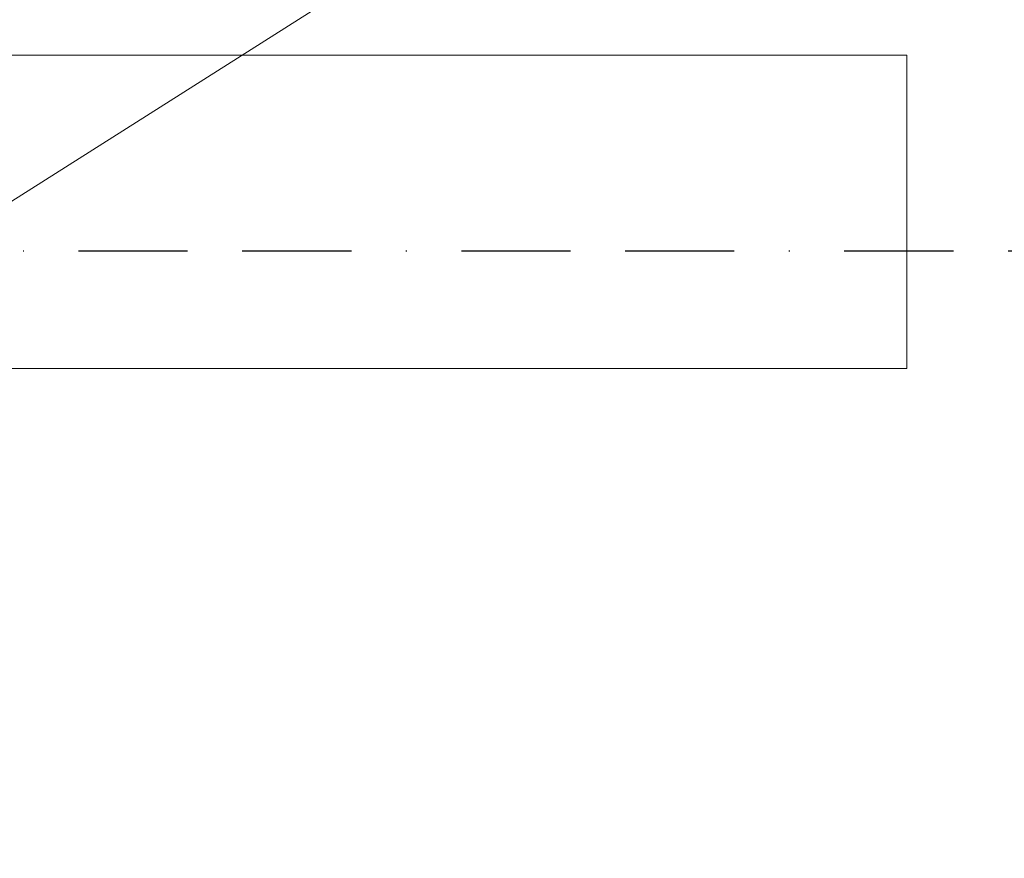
# Model space of a CAD drawing. Header units: centimetres. Extents: x -16053 to 7031, y -7778 to 254.
# Tile 121 of 256: x -11932 to -11819, y -847 to -751. Entities that reach past the tile are written whole.
import ezdxf

# ---------------------------------------------------------------- set-up
doc = ezdxf.new("R2010")
doc.units = ezdxf.units.CM
doc.header["$MEASUREMENT"] = 0
doc.linetypes.add('BORDER', pattern=[1.75, 0.5, -0.25, 0.5, -0.25, 0, -0.25])
doc.layers.add('ELEKTRYKA', color=1, linetype='CONTINUOUS')
doc.layers.add('konstrukcja', color=250, linetype='CONTINUOUS', lineweight=15)
doc.layers.add('T - opisy', color=250, linetype='CONTINUOUS', lineweight=13)

msp = doc.modelspace()

# ---------------------------------------------------------------- linework, layer by layer
at = {"layer": 'ELEKTRYKA', "linetype": 'BORDER', "ltscale": 25}
msp.add_lwpolyline([(-12609.485, -6225.329), (-12624.977, -6225.329), (-12624.977, -6132.845), (-12409.881, -6132.845), (-12409.881, -5233.161), (-10738.414, -5233.161), (-10738.414, -4712.838), (-10694.447, -4712.838), (-10704.657, -4706.783), (-10752.032, -4706.783), (-10752.032, -3061.598), (-10703.907, -2995.998), (-10753.459, -2896.809), (-10753.459, -777.342), (-12488.499, -777.342), (-12488.499, -593.274), (-12615.893, -593.274), (-12615.893, -571.816)], dxfattribs=at)
at = {"layer": 'konstrukcja', "linetype": 'Continuous'}
for points in [[(-12191.885, -754.871), (-11829.967, -754.871)], [(-11927.067, -754.871), (-11834.675, -754.871)], [(-11829.967, -754.871), (-11829.967, -790.769)], [(-12014.751, -790.769), (-11829.967, -790.769)]]:
    msp.add_lwpolyline(points, dxfattribs=at)
at = {"layer": 'T - opisy', "ltscale": 10}
msp.add_line((-11800.756, -688.046), (-11975.374, -798.839), dxfattribs=at)

doc.saveas('drawing.dxf')
